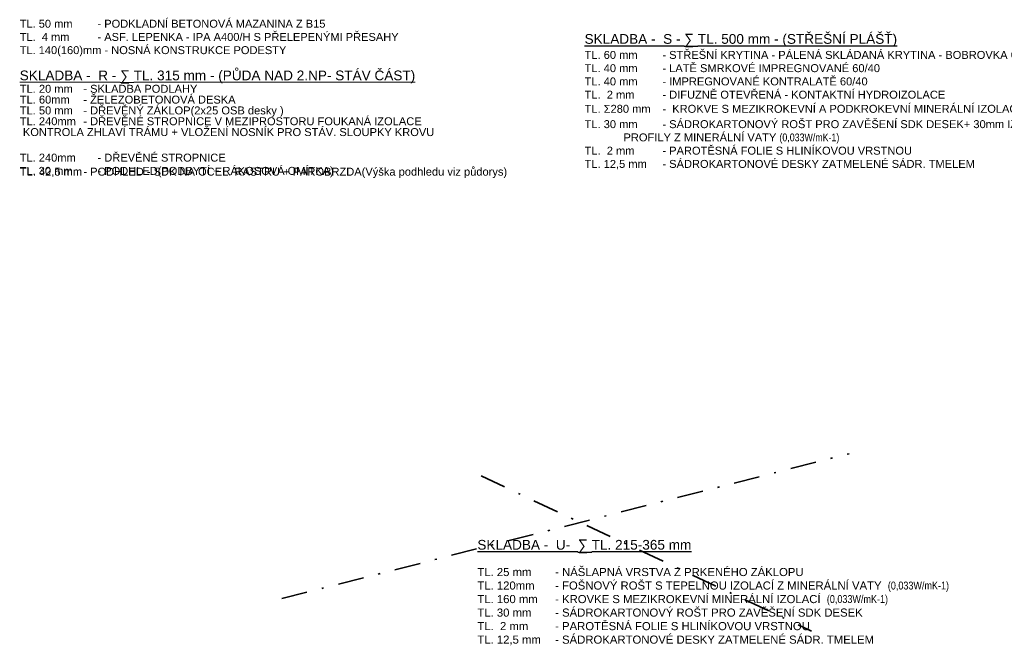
# Model space of a CAD drawing. Header units: millimetres. Extents: x -36478 to 31050, y -14815 to 11827.
# Tile 2 of 256: x -18837 to -3649, y -14815 to -5143. Entities that reach past the tile are written whole.
import ezdxf

# ---------------------------------------------------------------- set-up
doc = ezdxf.new("R2010")
doc.units = ezdxf.units.MM
doc.header["$MEASUREMENT"] = 0
doc.linetypes.add('Čerchovaná L', pattern=[900, 400, -235, 30, -235])
for name, color, linetype in [('Konstrukce - nosné', 7, 'Continuous'), ('Nové_Konstrukce - nosné', 7, 'Continuous'), ('TZB - VZT', 7, 'Continuous')]:
    doc.layers.add(name, color=color, linetype=linetype)
doc.styles.add('GENEROVANÝ_STYL_1', font='txt')

msp = doc.modelspace()

# ---------------------------------------------------------------- linework, layer by layer
at = {"layer": 'TZB - VZT', "color": 142, "linetype": 'Čerchovaná L', "lineweight": 35, "true_color": 0x0080c0}
for p, q in [((-14793.1, -14065.3), (-6043.5, -11831.9)), ((-11718.9, -12173.5), (-6621.5, -14564.5))]:
    msp.add_line(p, q, dxfattribs=at)

# ---------------------------------------------------------------- texts
at = {"layer": 'Konstrukce - nosné', "color": 7, "linetype": 'Continuous', "lineweight": 20, "char_height": 150, "attachment_point": 7, "style": 'GENEROVANÝ_STYL_1'}
for s, insert in [('\\A1;{\\pql;\\fArial|b0|i0|c238|p38;\\L\\LSKLADBA -  E - \\fAgency FB|b0|i0|c0|p34;\\H1.057143x;∑ \\fArial|b0|i0|c238|p38;\\H0.945946x;TL. 220 - 240 mm - PODESTA\\P\\pql;\\fArial|b0|i0|c238|p38;\\l\\H0.814048x;\\l\\P\\pql;\\fArial|b0|i0|c238|p38;\\P\\pql;\\fArial|b0|i0|c238|p38;^I^I\\P\\pql;\\fArial|b0|i0|c238|p38;TL. 50 mm ^I- PODKLADNÍ BETONOVÁ MAZANINA Z B15 \\P\\pql;\\fArial|b0|i0|c238|p38;TL.  4 mm^I- ASF. LEPENKA - IPA A400/H S PŘELEPENÝMI PŘESAHY\\P\\pql;\\fArial|b0|i0|c238|p38;TL. 140(160)mm - NOSNÁ KONSTRUKCE PODESTY \\P\\pql;\\fArial|b0|i0|c238|p38;}', (-18837.1, -5710.2)), ('\\A1;{\\pql;\\fArial|b0|i0|c238|p38;\\L\\LSKLADBA -  R - \\fAgency FB|b0|i0|c0|p34;\\H1.057143x;∑ \\fArial|b0|i0|c238|p38;\\H0.945946x;TL. 315 mm - (PŮDA NAD 2.NP- STÁV ČÁST)\\P\\pql;\\fArial|b0|i0|c238|p38;\\l\\H0.816526x;\\l\\P\\pql;\\fArial|b0|i0|c238|p38;\\P\\pql;\\fArial|b0|i0|c238|p38;\\P\\pql;\\fArial|b0|i0|c238|p38;\\P\\pql;\\fArial|b0|i0|c238|p38;\\P\\pql;\\fArial|b0|i0|c238|p38;TL. 240mm ^I- DŘEVĚNÉ STROPNICE\\P\\pql;\\fArial|b0|i0|c238|p38;\\H0.996965x;TL. 30 mm^I- PODHLED(PODBYTÍ + RÁKOSOVÁ OMÍTKA)\\P\\pql;\\fArial|b0|i0|c238|p38;\\H1.003044x;}', (-18837.1, -7570.7))]:
    msp.add_mtext(s, dxfattribs=dict(at, insert=insert))
at = {"layer": 'Nové_Konstrukce - nosné', "color": 1, "linetype": 'Continuous', "lineweight": 25, "insert": (-10123.6, -7653.8), "char_height": 150, "width": 8309.916, "attachment_point": 7, "style": 'GENEROVANÝ_STYL_1'}
msp.add_mtext('\\A1;{\\pql;\\fArial|b0|i0|c238|p38;\\L\\LSKLADBA -  S - \\fAgency FB|b0|i0|c0|p34;\\H1.057143x;∑ \\fArial|b0|i0|c238|p38;\\H0.945946x;TL. 500 mm - (STŘEŠNÍ PLÁŠŤ)\\P\\pql;\\fArial|b0|i0|c238|p38;\\l\\H0.816667x;\\lTL. 60 mm^I- STŘEŠNÍ KRYTINA - PÁLENÁ SKLÁDANÁ KRYTINA - BOBROVKA ČERVENÁ\\P\\pql;\\fArial|b0|i0|c238|p38;TL. 40 mm ^I- LATĚ SMRKOVÉ IMPREGNOVANÉ 60/40 \\P\\pql;\\fArial|b0|i0|c238|p38;TL. 40 mm ^I- IMPREGNOVANÉ KONTRALATĚ 60/40^I\\P\\pql;\\fArial|b0|i0|c238|p38;TL.  2 mm ^I- DIFUZNĚ OTEVŘENÁ - KONTAKTNÍ HYDROIZOLACE \\P\\pql;\\fArial|b0|i0|c238|p38;TL. Ʃ280 mm ^I-  KROKVE S MEZIKROKEVNÍ A PODKROKEVNÍ MINERÁLNÍ IZOLACE  \\fArial Narrow|b0|i0|c238|p34;\\H1.225423x;(0,033W/mK\\fArial Narrow|b0|i0|c238|p34;\\H0.666667x;-\\fArial Narrow|b0|i0|c238|p34;\\H1.223856x;1)\\P\\pql;\\fArial|b0|i0|c238|p38;\\H1.000172x;TL. 30 mm^I- SÁDROKARTONOVÝ ROŠT PRO ZAVĚŠENÍ SDK DESEK+ 30mm IZOLACE MEZI ^I^IPROFILY \\fArial|b0|i0|c238|p38;Z MINERÁLNÍ VATY \\fArial Narrow|b0|i0|c238|p34;\\H0.971429x;(0,033W/mK-1)\\P\\pql;\\fArial|b0|i0|c238|p38;\\H1.029412x;TL.  2 mm ^I- PAROTĚSNÁ FOLIE S HLINÍKOVOU VRSTNOU\\P\\pql;\\fArial|b0|i0|c238|p38;TL. 12,5 mm^I- SÁDROKARTONOVÉ DESKY ZATMELENÉ SÁDR. TMELEM\\P\\pql;\\fArial|b0|i0|c238|p38;\\P\\pql;\\fArial|b0|i0|c238|p38;}', dxfattribs=at)
at = {"layer": 'Nové_Konstrukce - nosné', "color": 1, "linetype": 'Continuous', "lineweight": 25, "insert": (-18835.2, -6938.2), "char_height": 122.4789, "attachment_point": 7, "line_spacing_factor": 0.817153, "style": 'GENEROVANÝ_STYL_1'}
msp.add_mtext('\\A1;{\\pql;\\fArial|b0|i0|c238|p38;TL. 20 mm ^I- SKLADBA PODLAHY \\P\\pql;\\fArial|b0|i0|c238|p38;TL. 60mm ^I- ŽELEZOBETONOVÁ DESKA\\P\\pql;\\fArial|b0|i0|c238|p38;TL. 50 mm ^I- DŘEVĚNÝ ZÁKLOP(2x25 OSB \\fArial|b0|i0|c238|p38;desky\\fArial|b0|i0|c238|p38; )\\P\\pql;\\fArial|b0|i0|c238|p38;TL. 240mm ^I- DŘEVĚNÉ STROPNICE \\fArial|b0|i0|c238|p38;V MEZIPROSTORU FOUKANÁ IZOLACE\\P\\pql;\\fArial|b0|i0|c238|p38; KONTROLA ZHLAVÍ TRÁMU + VLOŽENÍ NOSNÍK PRO STÁV. SLOUPKY KROVU}', dxfattribs=at)
at = {"layer": 'Nové_Konstrukce - nosné', "color": 1, "linetype": 'Continuous', "lineweight": 25, "attachment_point": 7, "style": 'GENEROVANÝ_STYL_1'}
for s, insert, char_height in [('\\A1;{\\pql;\\fArial|b0|i0|c238|p38;TL. 42,5 mm^I- PODHLED - SDK NA OCEL. RASTRU + PAROBRZDA(V\\fArial|b0|i0|c238|p38;ýška podhledu viz půdorys\\fArial|b0|i0|c238|p38;)}', (-18834.2, -7583.2), 122.4789), ('\\A1;{\\pql;\\fArial|b0|i0|c238|p38;\\L\\LSKLADBA -  U- \\fArial|b0|i0|c238|p38;\\H1.029224x; \\fAgency FB|b0|i0|c0|p34;\\H1.057143x;∑\\fArial|b0|i0|c238|p38;\\H0.919087x; TL. 215-365 mm \\P\\pql;\\fArial|b0|i0|c238|p38;\\H0.666667x;\\P\\pql;\\fArial|b0|i0|c238|p38;\\l\\H1.250000x;\\lTL. 25 mm ^I- NÁŠLAPNÁ VRSTVA Z PRKENÉHO ZÁKLOPU\\P\\pql;\\fArial|b0|i0|c238|p38;TL. 120mm ^I- FOŠNOVÝ ROŠT S TEPELNOU IZOLACÍ Z MINERÁLNÍ VATY  \\fArial Narrow|b0|i0|c238|p34;\\H0.971429x;(0,033W/mK-1)\\P\\pql;\\fArial|b0|i0|c238|p38;\\H1.029412x;TL. 160 mm ^I- KROVKE S MEZIKROKEVNÍ MINERÁLNÍ IZOLACÍ  \\fArial Narrow|b0|i0|c238|p34;\\H0.971429x;(0,033W/mK-1)\\P\\pql;\\fArial|b0|i0|c238|p38;\\H1.029412x;TL. 30 mm^I- SÁDROKARTONOVÝ ROŠT PRO ZAVĚŠENÍ SDK DESEK\\P\\pql;\\fArial|b0|i0|c238|p38;TL.  2 mm ^I- PAROTĚSNÁ FOLIE S HLINÍKOVOU VRSTNOU\\P\\pql;\\fArial|b0|i0|c238|p38;TL. 12,5 mm^I- SÁDROKARTONOVÉ DESKY ZATMELENÉ SÁDR. TMELEM\\P\\pql;\\fArial|b0|i0|c238|p38;\\L\\H1.200000x;\\L}', (-11777.9, -14782.4), 150)]:
    msp.add_mtext(s, dxfattribs=dict(at, insert=insert, char_height=char_height))

doc.saveas('drawing.dxf')
